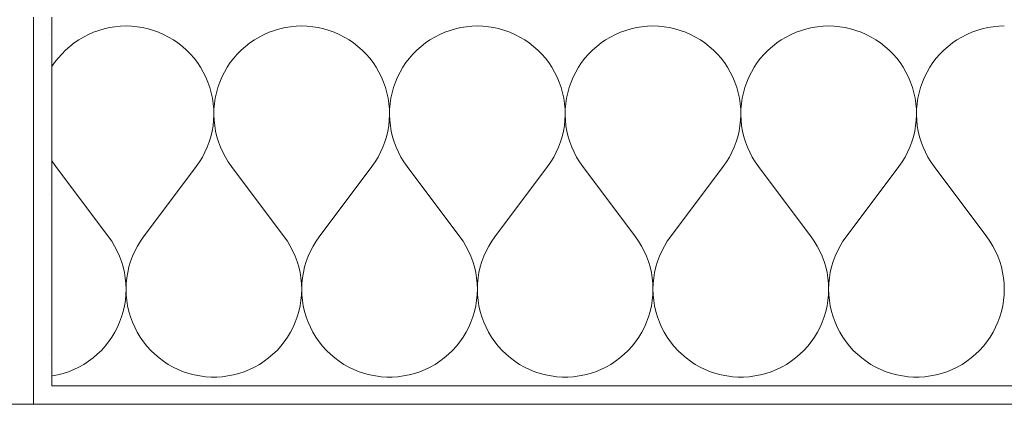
# Model space of a CAD drawing. Extents: x 100 to 2982, y 37 to 2050.
# Tile 18 of 135: x 945 to 998, y 575 to 595. Entities that reach past the tile are written whole.
import ezdxf
from ezdxf.xclip import XClip

# ---------------------------------------------------------------- set-up
doc = ezdxf.new("R2010")
doc.units = 0
doc.header["$MEASUREMENT"] = 0
doc.header["$XCLIPFRAME"] = 0
doc.linetypes.add('Przerywana', pattern=[24, 12, -12])
for name, color, linetype in [('420-K Ściany', 7, 'Continuous'), ('820-G Rysunki Obrazki', 7, 'Continuous'), ('Okna ARCHICADa', 7, 'Continuous')]:
    doc.layers.add(name, color=color, linetype=linetype)
pattern_1 = [(0, (-18316.349, -206.5255), (0, 8.660254), [0, -5]), (0, (-18313.849, -202.195), (0, 8.660254), [0, -5])]

# ---------------------------------------------------------------- blocks, each defined once
blk = doc.blocks.new('*X14')
at = {"layer": '420-K Ściany', "color": 174, "linetype": 'Continuous', "lineweight": 5, "ltscale": 0.2}
for p, q in [((948.836, 594.796), (948.553, 594.694)), ((949.126, 594.881), (948.836, 594.796)), ((949.419, 594.947), (949.126, 594.881)), ((949.717, 594.995), (949.419, 594.947)), ((950.017, 595.023), (949.717, 594.995)), ((950.318, 595.033), (950.017, 595.023)), ((950.619, 595.023), (950.318, 595.033)), ((950.919, 594.995), (950.619, 595.023)), ((951.216, 594.947), (950.919, 594.995)), ((951.51, 594.881), (951.216, 594.947)), ((951.799, 594.796), (951.51, 594.881)), ((952.082, 594.694), (951.799, 594.796)), ((958.36, 594.796), (958.077, 594.694)), ((958.649, 594.881), (958.36, 594.796)), ((958.943, 594.947), (958.649, 594.881)), ((959.241, 594.995), (958.943, 594.947)), ((959.541, 595.023), (959.241, 594.995)), ((959.842, 595.033), (959.541, 595.023)), ((960.143, 595.023), (959.842, 595.033)), ((960.443, 594.995), (960.143, 595.023)), ((960.74, 594.947), (960.443, 594.995)), ((961.034, 594.881), (960.74, 594.947)), ((961.323, 594.796), (961.034, 594.881)), ((961.606, 594.694), (961.323, 594.796)), ((967.884, 594.796), (967.601, 594.694)), ((968.173, 594.881), (967.884, 594.796)), ((968.467, 594.947), (968.173, 594.881)), ((968.765, 594.995), (968.467, 594.947)), ((969.064, 595.023), (968.765, 594.995)), ((969.365, 595.033), (969.064, 595.023)), ((969.666, 595.023), (969.365, 595.033)), ((969.966, 594.995), (969.666, 595.023)), ((970.264, 594.947), (969.966, 594.995)), ((970.558, 594.881), (970.264, 594.947)), ((970.847, 594.796), (970.558, 594.881)), ((971.13, 594.694), (970.847, 594.796)), ((977.408, 594.796), (977.125, 594.694)), ((977.697, 594.881), (977.408, 594.796)), ((977.991, 594.947), (977.697, 594.881)), ((978.288, 594.995), (977.991, 594.947)), ((978.588, 595.023), (978.288, 594.995)), ((978.889, 595.033), (978.588, 595.023)), ((979.19, 595.023), (978.889, 595.033)), ((979.49, 594.995), (979.19, 595.023)), ((979.788, 594.947), (979.49, 594.995)), ((980.081, 594.881), (979.788, 594.947)), ((980.371, 594.796), (980.081, 594.881)), ((980.654, 594.694), (980.371, 594.796)), ((986.932, 594.796), (986.649, 594.694)), ((987.221, 594.881), (986.932, 594.796)), ((987.515, 594.947), (987.221, 594.881)), ((987.812, 594.995), (987.515, 594.947)), ((988.112, 595.023), (987.812, 594.995)), ((988.413, 595.033), (988.112, 595.023)), ((988.714, 595.023), (988.413, 595.033)), ((989.014, 594.995), (988.714, 595.023)), ((989.311, 594.947), (989.014, 594.995)), ((989.605, 594.881), (989.311, 594.947)), ((989.894, 594.796), (989.605, 594.881)), ((990.178, 594.694), (989.894, 594.796)), ((996.456, 594.796), (996.172, 594.694)), ((996.745, 594.881), (996.456, 594.796)), ((997.038, 594.947), (996.745, 594.881)), ((997.336, 594.995), (997.038, 594.947)), ((997.636, 595.023), (997.336, 594.995)), ((997.937, 595.033), (997.636, 595.023)), ((947.751, 594.281), (947.502, 594.111)), ((948.009, 594.436), (947.751, 594.281)), ((948.277, 594.573), (948.009, 594.436)), ((948.553, 594.694), (948.277, 594.573)), ((952.358, 594.573), (952.082, 594.694)), ((952.626, 594.436), (952.358, 594.573)), ((952.885, 594.281), (952.626, 594.436)), ((953.133, 594.111), (952.885, 594.281)), ((957.274, 594.281), (957.026, 594.111)), ((957.533, 594.436), (957.274, 594.281)), ((957.801, 594.573), (957.533, 594.436)), ((958.077, 594.694), (957.801, 594.573)), ((961.882, 594.573), (961.606, 594.694)), ((962.15, 594.436), (961.882, 594.573)), ((962.409, 594.281), (962.15, 594.436)), ((962.657, 594.111), (962.409, 594.281)), ((966.798, 594.281), (966.55, 594.111)), ((967.057, 594.436), (966.798, 594.281)), ((967.325, 594.573), (967.057, 594.436)), ((967.601, 594.694), (967.325, 594.573)), ((971.406, 594.573), (971.13, 594.694)), ((971.674, 594.436), (971.406, 594.573)), ((971.933, 594.281), (971.674, 594.436)), ((972.181, 594.111), (971.933, 594.281)), ((976.322, 594.281), (976.074, 594.111)), ((976.581, 594.436), (976.322, 594.281)), ((976.849, 594.573), (976.581, 594.436)), ((977.125, 594.694), (976.849, 594.573)), ((980.93, 594.573), (980.654, 594.694)), ((981.198, 594.436), (980.93, 594.573)), ((981.456, 594.281), (981.198, 594.436)), ((981.705, 594.111), (981.456, 594.281)), ((985.846, 594.281), (985.597, 594.111)), ((986.105, 594.436), (985.846, 594.281)), ((986.372, 594.573), (986.105, 594.436)), ((986.649, 594.694), (986.372, 594.573)), ((990.454, 594.573), (990.178, 594.694)), ((990.722, 594.436), (990.454, 594.573)), ((990.98, 594.281), (990.722, 594.436)), ((991.229, 594.111), (990.98, 594.281)), ((995.37, 594.281), (995.121, 594.111)), ((995.628, 594.436), (995.37, 594.281)), ((995.896, 594.573), (995.628, 594.436)), ((996.172, 594.694), (995.896, 594.573)), ((947.04, 593.725), (946.828, 593.511)), ((947.265, 593.925), (947.04, 593.725)), ((947.502, 594.111), (947.265, 593.925)), ((953.371, 593.925), (953.133, 594.111)), ((953.596, 593.725), (953.371, 593.925)), ((953.807, 593.511), (953.596, 593.725)), ((956.564, 593.725), (956.352, 593.511)), ((956.789, 593.925), (956.564, 593.725)), ((957.026, 594.111), (956.789, 593.925)), ((962.894, 593.925), (962.657, 594.111)), ((963.119, 593.725), (962.894, 593.925)), ((963.331, 593.511), (963.119, 593.725)), ((966.088, 593.725), (965.876, 593.511)), ((966.313, 593.925), (966.088, 593.725)), ((966.55, 594.111), (966.313, 593.925)), ((972.418, 593.925), (972.181, 594.111)), ((972.643, 593.725), (972.418, 593.925)), ((972.855, 593.511), (972.643, 593.725)), ((975.611, 593.725), (975.4, 593.511)), ((975.836, 593.925), (975.611, 593.725)), ((976.074, 594.111), (975.836, 593.925)), ((981.942, 593.925), (981.705, 594.111)), ((982.167, 593.725), (981.942, 593.925)), ((982.379, 593.511), (982.167, 593.725)), ((985.135, 593.725), (984.923, 593.511)), ((985.36, 593.925), (985.135, 593.725)), ((985.597, 594.111), (985.36, 593.925)), ((991.466, 593.925), (991.229, 594.111)), ((991.691, 593.725), (991.466, 593.925)), ((991.903, 593.511), (991.691, 593.725)), ((994.659, 593.725), (994.447, 593.511)), ((994.884, 593.925), (994.659, 593.725)), ((995.121, 594.111), (994.884, 593.925)), ((946.63, 593.284), (946.447, 593.045)), ((946.828, 593.511), (946.63, 593.284)), ((954.005, 593.284), (953.807, 593.511)), ((954.188, 593.045), (954.005, 593.284)), ((956.154, 593.284), (955.971, 593.045)), ((956.352, 593.511), (956.154, 593.284)), ((963.529, 593.284), (963.331, 593.511)), ((963.712, 593.045), (963.529, 593.284)), ((965.678, 593.284), (965.495, 593.045)), ((965.876, 593.511), (965.678, 593.284)), ((973.053, 593.284), (972.855, 593.511)), ((973.236, 593.045), (973.053, 593.284)), ((975.202, 593.284), (975.019, 593.045)), ((975.4, 593.511), (975.202, 593.284)), ((982.577, 593.284), (982.379, 593.511)), ((982.76, 593.045), (982.577, 593.284)), ((984.726, 593.284), (984.542, 593.045)), ((984.923, 593.511), (984.726, 593.284)), ((992.101, 593.284), (991.903, 593.511)), ((992.284, 593.045), (992.101, 593.284)), ((994.249, 593.284), (994.066, 593.045)), ((994.447, 593.511), (994.249, 593.284)), ((946.447, 593.045), (946.302, 592.828)), ((954.356, 592.794), (954.188, 593.045)), ((954.508, 592.534), (954.356, 592.794)), ((955.803, 592.794), (955.652, 592.534)), ((955.971, 593.045), (955.803, 592.794)), ((963.88, 592.794), (963.712, 593.045)), ((964.031, 592.534), (963.88, 592.794)), ((965.327, 592.794), (965.176, 592.534)), ((965.495, 593.045), (965.327, 592.794)), ((973.404, 592.794), (973.236, 593.045)), ((973.555, 592.534), (973.404, 592.794)), ((974.851, 592.794), (974.7, 592.534)), ((975.019, 593.045), (974.851, 592.794)), ((982.927, 592.794), (982.76, 593.045)), ((983.079, 592.534), (982.927, 592.794)), ((984.375, 592.794), (984.223, 592.534)), ((984.542, 593.045), (984.375, 592.794)), ((992.451, 592.794), (992.284, 593.045)), ((992.603, 592.534), (992.451, 592.794)), ((993.899, 592.794), (993.747, 592.534)), ((994.066, 593.045), (993.899, 592.794)), ((954.642, 592.265), (954.508, 592.534)), ((954.76, 591.987), (954.642, 592.265)), ((955.517, 592.265), (955.4, 591.987)), ((955.652, 592.534), (955.517, 592.265)), ((964.166, 592.265), (964.031, 592.534)), ((964.283, 591.987), (964.166, 592.265)), ((965.041, 592.265), (964.924, 591.987)), ((965.176, 592.534), (965.041, 592.265)), ((973.69, 592.265), (973.555, 592.534)), ((973.807, 591.987), (973.69, 592.265)), ((974.565, 592.265), (974.447, 591.987)), ((974.7, 592.534), (974.565, 592.265)), ((983.214, 592.265), (983.079, 592.534)), ((983.331, 591.987), (983.214, 592.265)), ((984.089, 592.265), (983.971, 591.987)), ((984.223, 592.534), (984.089, 592.265)), ((992.737, 592.265), (992.603, 592.534)), ((992.855, 591.987), (992.737, 592.265)), ((993.612, 592.265), (993.495, 591.987)), ((993.747, 592.534), (993.612, 592.265)), ((954.859, 591.703), (954.76, 591.987)), ((954.941, 591.413), (954.859, 591.703)), ((955.3, 591.703), (955.219, 591.413)), ((955.4, 591.987), (955.3, 591.703)), ((964.383, 591.703), (964.283, 591.987)), ((964.465, 591.413), (964.383, 591.703)), ((964.824, 591.703), (964.743, 591.413)), ((964.924, 591.987), (964.824, 591.703)), ((973.907, 591.703), (973.807, 591.987)), ((973.988, 591.413), (973.907, 591.703)), ((974.348, 591.703), (974.266, 591.413)), ((974.447, 591.987), (974.348, 591.703)), ((983.431, 591.703), (983.331, 591.987)), ((983.512, 591.413), (983.431, 591.703)), ((983.872, 591.703), (983.79, 591.413)), ((983.971, 591.987), (983.872, 591.703)), ((992.954, 591.703), (992.855, 591.987)), ((993.036, 591.413), (992.954, 591.703)), ((993.395, 591.703), (993.314, 591.413)), ((993.495, 591.987), (993.395, 591.703)), ((955.004, 591.118), (954.941, 591.413)), ((955.048, 590.82), (955.004, 591.118)), ((955.156, 591.118), (955.112, 590.82)), ((955.219, 591.413), (955.156, 591.118)), ((964.527, 591.118), (964.465, 591.413)), ((964.572, 590.82), (964.527, 591.118)), ((964.68, 591.118), (964.635, 590.82)), ((964.743, 591.413), (964.68, 591.118)), ((974.051, 591.118), (973.988, 591.413)), ((974.096, 590.82), (974.051, 591.118)), ((974.203, 591.118), (974.159, 590.82)), ((974.266, 591.413), (974.203, 591.118)), ((983.575, 591.118), (983.512, 591.413)), ((983.619, 590.82), (983.575, 591.118)), ((983.727, 591.118), (983.683, 590.82)), ((983.79, 591.413), (983.727, 591.118)), ((993.099, 591.118), (993.036, 591.413)), ((993.143, 590.82), (993.099, 591.118)), ((993.251, 591.118), (993.207, 590.82)), ((993.314, 591.413), (993.251, 591.118)), ((955.073, 590.52), (955.048, 590.82)), ((955.079, 590.219), (955.073, 590.52)), ((955.086, 590.52), (955.08, 590.219)), ((955.112, 590.82), (955.086, 590.52)), ((964.597, 590.52), (964.572, 590.82)), ((964.603, 590.219), (964.597, 590.52)), ((964.61, 590.52), (964.604, 590.219)), ((964.635, 590.82), (964.61, 590.52)), ((974.121, 590.52), (974.096, 590.82)), ((974.127, 590.219), (974.121, 590.52)), ((974.134, 590.52), (974.128, 590.219)), ((974.159, 590.82), (974.134, 590.52)), ((983.645, 590.52), (983.619, 590.82)), ((983.651, 590.219), (983.645, 590.52)), ((983.658, 590.52), (983.651, 590.219)), ((983.683, 590.82), (983.658, 590.52)), ((993.168, 590.52), (993.143, 590.82)), ((993.175, 590.219), (993.168, 590.52)), ((993.181, 590.52), (993.175, 590.219)), ((993.207, 590.82), (993.181, 590.52)), ((955.035, 589.619), (955.067, 589.918)), ((955.067, 589.918), (955.079, 590.219)), ((955.08, 590.219), (955.093, 589.918)), ((955.093, 589.918), (955.125, 589.619)), ((964.559, 589.619), (964.59, 589.918)), ((964.59, 589.918), (964.603, 590.219)), ((964.604, 590.219), (964.617, 589.918)), ((964.617, 589.918), (964.648, 589.619)), ((974.082, 589.619), (974.114, 589.918)), ((974.114, 589.918), (974.127, 590.219)), ((974.128, 590.219), (974.14, 589.918)), ((974.14, 589.918), (974.172, 589.619)), ((983.606, 589.619), (983.638, 589.918)), ((983.638, 589.918), (983.651, 590.219)), ((983.651, 590.219), (983.664, 589.918)), ((983.664, 589.918), (983.696, 589.619)), ((993.13, 589.619), (993.162, 589.918)), ((993.162, 589.918), (993.175, 590.219)), ((993.175, 590.219), (993.188, 589.918)), ((993.188, 589.918), (993.22, 589.619)), ((954.984, 589.322), (955.035, 589.619)), ((955.125, 589.619), (955.175, 589.322)), ((964.508, 589.322), (964.559, 589.619)), ((964.648, 589.619), (964.699, 589.322)), ((974.032, 589.322), (974.082, 589.619)), ((974.172, 589.619), (974.223, 589.322)), ((983.556, 589.322), (983.606, 589.619)), ((983.696, 589.619), (983.747, 589.322)), ((993.079, 589.322), (993.13, 589.619)), ((993.22, 589.619), (993.27, 589.322)), ((954.827, 588.74), (954.915, 589.029)), ((954.915, 589.029), (954.984, 589.322)), ((955.175, 589.322), (955.245, 589.029)), ((955.245, 589.029), (955.332, 588.74)), ((964.351, 588.74), (964.439, 589.029)), ((964.439, 589.029), (964.508, 589.322)), ((964.699, 589.322), (964.768, 589.029)), ((964.768, 589.029), (964.856, 588.74)), ((973.875, 588.74), (973.962, 589.029)), ((973.962, 589.029), (974.032, 589.322)), ((974.223, 589.322), (974.292, 589.029)), ((974.292, 589.029), (974.38, 588.74)), ((983.399, 588.74), (983.486, 589.029)), ((983.486, 589.029), (983.556, 589.322)), ((983.747, 589.322), (983.816, 589.029)), ((983.816, 589.029), (983.904, 588.74)), ((992.922, 588.74), (993.01, 589.029)), ((993.01, 589.029), (993.079, 589.322)), ((993.27, 589.322), (993.34, 589.029)), ((993.34, 589.029), (993.428, 588.74)), ((954.598, 588.184), (954.721, 588.458)), ((954.721, 588.458), (954.827, 588.74)), ((955.332, 588.74), (955.438, 588.458)), ((955.438, 588.458), (955.561, 588.184)), ((964.122, 588.184), (964.245, 588.458)), ((964.245, 588.458), (964.351, 588.74)), ((964.856, 588.74), (964.962, 588.458)), ((964.962, 588.458), (965.085, 588.184)), ((973.646, 588.184), (973.769, 588.458)), ((973.769, 588.458), (973.875, 588.74)), ((974.38, 588.74), (974.486, 588.458)), ((974.486, 588.458), (974.609, 588.184)), ((983.169, 588.184), (983.293, 588.458)), ((983.293, 588.458), (983.399, 588.74)), ((983.904, 588.74), (984.01, 588.458)), ((984.01, 588.458), (984.133, 588.184)), ((992.693, 588.184), (992.817, 588.458)), ((992.817, 588.458), (992.922, 588.74)), ((993.428, 588.74), (993.533, 588.458)), ((993.533, 588.458), (993.657, 588.184)), ((954.3, 587.66), (954.457, 587.917)), ((954.457, 587.917), (954.598, 588.184)), ((955.561, 588.184), (955.702, 587.917)), ((955.702, 587.917), (955.859, 587.66)), ((963.824, 587.66), (963.981, 587.917)), ((963.981, 587.917), (964.122, 588.184)), ((965.085, 588.184), (965.226, 587.917)), ((965.226, 587.917), (965.383, 587.66)), ((973.348, 587.66), (973.505, 587.917)), ((973.505, 587.917), (973.646, 588.184)), ((974.609, 588.184), (974.75, 587.917)), ((974.75, 587.917), (974.907, 587.66)), ((982.872, 587.66), (983.029, 587.917)), ((983.029, 587.917), (983.169, 588.184)), ((984.133, 588.184), (984.273, 587.917)), ((984.273, 587.917), (984.431, 587.66)), ((992.396, 587.66), (992.553, 587.917)), ((992.553, 587.917), (992.693, 588.184)), ((993.657, 588.184), (993.797, 587.917)), ((993.797, 587.917), (993.954, 587.66)), ((946.302, 587.715), (946.335, 587.66)), ((946.335, 587.66), (946.508, 587.414)), ((949.365, 583.604), (946.508, 587.414)), ((951.27, 583.604), (954.127, 587.414)), ((954.127, 587.414), (954.3, 587.66)), ((955.859, 587.66), (956.032, 587.414)), ((958.889, 583.604), (956.032, 587.414)), ((960.794, 583.604), (963.651, 587.414)), ((963.651, 587.414), (963.824, 587.66)), ((965.383, 587.66), (965.556, 587.414)), ((968.413, 583.604), (965.556, 587.414)), ((970.318, 583.604), (973.175, 587.414)), ((973.175, 587.414), (973.348, 587.66)), ((974.907, 587.66), (975.08, 587.414)), ((977.937, 583.604), (975.08, 587.414)), ((979.842, 583.604), (982.699, 587.414)), ((982.699, 587.414), (982.872, 587.66)), ((984.431, 587.66), (984.604, 587.414)), ((987.461, 583.604), (984.604, 587.414)), ((989.365, 583.604), (992.223, 587.414)), ((992.223, 587.414), (992.396, 587.66)), ((993.954, 587.66), (994.127, 587.414)), ((996.984, 583.604), (994.127, 587.414)), ((949.541, 583.354), (949.365, 583.604)), ((951.27, 583.604), (951.095, 583.354)), ((959.065, 583.354), (958.889, 583.604)), ((960.794, 583.604), (960.619, 583.354)), ((968.588, 583.354), (968.413, 583.604)), ((970.318, 583.604), (970.142, 583.354)), ((978.112, 583.354), (977.937, 583.604)), ((979.842, 583.604), (979.666, 583.354)), ((987.636, 583.354), (987.461, 583.604)), ((989.365, 583.604), (989.19, 583.354)), ((997.16, 583.354), (996.984, 583.604)), ((949.7, 583.093), (949.541, 583.354)), ((949.842, 582.822), (949.7, 583.093)), ((950.936, 583.093), (950.794, 582.822)), ((951.095, 583.354), (950.936, 583.093)), ((959.224, 583.093), (959.065, 583.354)), ((959.366, 582.822), (959.224, 583.093)), ((960.46, 583.093), (960.318, 582.822)), ((960.619, 583.354), (960.46, 583.093)), ((968.747, 583.093), (968.588, 583.354)), ((968.889, 582.822), (968.747, 583.093)), ((969.983, 583.093), (969.841, 582.822)), ((970.142, 583.354), (969.983, 583.093)), ((978.271, 583.093), (978.112, 583.354)), ((978.413, 582.822), (978.271, 583.093)), ((979.507, 583.093), (979.365, 582.822)), ((979.666, 583.354), (979.507, 583.093)), ((987.795, 583.093), (987.636, 583.354)), ((987.937, 582.822), (987.795, 583.093)), ((989.031, 583.093), (988.889, 582.822)), ((989.19, 583.354), (989.031, 583.093)), ((997.319, 583.093), (997.16, 583.354)), ((997.461, 582.822), (997.319, 583.093)), ((949.966, 582.543), (949.842, 582.822)), ((950.072, 582.257), (949.966, 582.543)), ((950.67, 582.543), (950.563, 582.257)), ((950.794, 582.822), (950.67, 582.543)), ((959.49, 582.543), (959.366, 582.822)), ((959.596, 582.257), (959.49, 582.543)), ((960.193, 582.543), (960.087, 582.257)), ((960.318, 582.822), (960.193, 582.543)), ((969.014, 582.543), (968.889, 582.822)), ((969.12, 582.257), (969.014, 582.543)), ((969.717, 582.543), (969.611, 582.257)), ((969.841, 582.822), (969.717, 582.543)), ((978.537, 582.543), (978.413, 582.822)), ((978.644, 582.257), (978.537, 582.543)), ((979.241, 582.543), (979.135, 582.257)), ((979.365, 582.822), (979.241, 582.543)), ((988.061, 582.543), (987.937, 582.822)), ((988.167, 582.257), (988.061, 582.543)), ((988.765, 582.543), (988.659, 582.257)), ((988.889, 582.822), (988.765, 582.543)), ((997.585, 582.543), (997.461, 582.822)), ((997.691, 582.257), (997.585, 582.543)), ((950.16, 581.964), (950.072, 582.257)), ((950.228, 581.666), (950.16, 581.964)), ((950.476, 581.964), (950.407, 581.666)), ((950.563, 582.257), (950.476, 581.964)), ((959.684, 581.964), (959.596, 582.257)), ((959.752, 581.666), (959.684, 581.964)), ((960, 581.964), (959.931, 581.666)), ((960.087, 582.257), (960, 581.964)), ((969.207, 581.964), (969.12, 582.257)), ((969.276, 581.666), (969.207, 581.964)), ((969.524, 581.964), (969.455, 581.666)), ((969.611, 582.257), (969.524, 581.964)), ((978.731, 581.964), (978.644, 582.257)), ((978.8, 581.666), (978.731, 581.964)), ((979.047, 581.964), (978.979, 581.666)), ((979.135, 582.257), (979.047, 581.964)), ((988.255, 581.964), (988.167, 582.257)), ((988.324, 581.666), (988.255, 581.964)), ((988.571, 581.964), (988.503, 581.666)), ((988.659, 582.257), (988.571, 581.964)), ((997.779, 581.964), (997.691, 582.257)), ((997.847, 581.666), (997.779, 581.964)), ((950.278, 581.364), (950.228, 581.666)), ((950.307, 581.06), (950.278, 581.364)), ((950.358, 581.364), (950.328, 581.06)), ((950.407, 581.666), (950.358, 581.364)), ((959.801, 581.364), (959.752, 581.666)), ((959.831, 581.06), (959.801, 581.364)), ((959.882, 581.364), (959.852, 581.06)), ((959.931, 581.666), (959.882, 581.364)), ((969.325, 581.364), (969.276, 581.666)), ((969.355, 581.06), (969.325, 581.364)), ((969.406, 581.364), (969.376, 581.06)), ((969.455, 581.666), (969.406, 581.364)), ((978.849, 581.364), (978.8, 581.666)), ((978.879, 581.06), (978.849, 581.364)), ((978.929, 581.364), (978.9, 581.06)), ((978.979, 581.666), (978.929, 581.364)), ((988.373, 581.364), (988.324, 581.666)), ((988.403, 581.06), (988.373, 581.364)), ((988.453, 581.364), (988.423, 581.06)), ((988.503, 581.666), (988.453, 581.364)), ((997.897, 581.364), (997.847, 581.666)), ((997.927, 581.06), (997.897, 581.364)), ((950.318, 580.755), (950.307, 581.06)), ((950.328, 581.06), (950.318, 580.755)), ((959.842, 580.755), (959.831, 581.06)), ((959.852, 581.06), (959.842, 580.755)), ((969.365, 580.755), (969.355, 581.06)), ((969.376, 581.06), (969.365, 580.755)), ((978.889, 580.755), (978.879, 581.06)), ((978.9, 581.06), (978.889, 580.755)), ((988.413, 580.755), (988.403, 581.06)), ((988.423, 581.06), (988.413, 580.755)), ((997.937, 580.755), (997.927, 581.06)), ((950.28, 580.145), (950.309, 580.449)), ((950.309, 580.449), (950.318, 580.755)), ((950.318, 580.755), (950.327, 580.449)), ((950.327, 580.449), (950.356, 580.145)), ((959.803, 580.145), (959.832, 580.449)), ((959.832, 580.449), (959.842, 580.755)), ((959.842, 580.755), (959.851, 580.449)), ((959.851, 580.449), (959.88, 580.145)), ((969.327, 580.145), (969.356, 580.449)), ((969.356, 580.449), (969.365, 580.755)), ((969.365, 580.755), (969.375, 580.449)), ((969.375, 580.449), (969.404, 580.145)), ((978.851, 580.145), (978.88, 580.449)), ((978.88, 580.449), (978.889, 580.755)), ((978.889, 580.755), (978.899, 580.449)), ((978.899, 580.449), (978.927, 580.145)), ((988.375, 580.145), (988.404, 580.449)), ((988.404, 580.449), (988.413, 580.755)), ((988.413, 580.755), (988.422, 580.449)), ((988.422, 580.449), (988.451, 580.145)), ((997.899, 580.145), (997.928, 580.449)), ((997.928, 580.449), (997.937, 580.755)), ((950.164, 579.546), (950.231, 579.844)), ((950.231, 579.844), (950.28, 580.145)), ((950.356, 580.145), (950.404, 579.844)), ((950.404, 579.844), (950.472, 579.546)), ((959.688, 579.546), (959.755, 579.844)), ((959.755, 579.844), (959.803, 580.145)), ((959.88, 580.145), (959.928, 579.844)), ((959.928, 579.844), (959.996, 579.546)), ((969.211, 579.546), (969.279, 579.844)), ((969.279, 579.844), (969.327, 580.145)), ((969.404, 580.145), (969.452, 579.844)), ((969.452, 579.844), (969.519, 579.546)), ((978.735, 579.546), (978.803, 579.844)), ((978.803, 579.844), (978.851, 580.145)), ((978.927, 580.145), (978.976, 579.844)), ((978.976, 579.844), (979.043, 579.546)), ((988.259, 579.546), (988.327, 579.844)), ((988.327, 579.844), (988.375, 580.145)), ((988.451, 580.145), (988.5, 579.844)), ((988.5, 579.844), (988.567, 579.546)), ((997.783, 579.546), (997.85, 579.844)), ((997.85, 579.844), (997.899, 580.145)), ((949.972, 578.966), (950.077, 579.252)), ((950.077, 579.252), (950.164, 579.546)), ((950.472, 579.546), (950.558, 579.252)), ((950.558, 579.252), (950.664, 578.966)), ((959.496, 578.966), (959.601, 579.252)), ((959.601, 579.252), (959.688, 579.546)), ((959.996, 579.546), (960.082, 579.252)), ((960.082, 579.252), (960.187, 578.966)), ((969.02, 578.966), (969.125, 579.252)), ((969.125, 579.252), (969.211, 579.546)), ((969.519, 579.546), (969.606, 579.252)), ((969.606, 579.252), (969.711, 578.966)), ((978.543, 578.966), (978.649, 579.252)), ((978.649, 579.252), (978.735, 579.546)), ((979.043, 579.546), (979.13, 579.252)), ((979.13, 579.252), (979.235, 578.966)), ((988.067, 578.966), (988.172, 579.252)), ((988.172, 579.252), (988.259, 579.546)), ((988.567, 579.546), (988.654, 579.252)), ((988.654, 579.252), (988.759, 578.966)), ((997.591, 578.966), (997.696, 579.252)), ((997.696, 579.252), (997.783, 579.546)), ((949.849, 578.686), (949.972, 578.966)), ((950.664, 578.966), (950.787, 578.686)), ((959.373, 578.686), (959.496, 578.966)), ((960.187, 578.966), (960.311, 578.686)), ((968.896, 578.686), (969.02, 578.966)), ((969.711, 578.966), (969.835, 578.686)), ((978.42, 578.686), (978.543, 578.966)), ((979.235, 578.966), (979.358, 578.686)), ((987.944, 578.686), (988.067, 578.966)), ((988.759, 578.966), (988.882, 578.686)), ((997.468, 578.686), (997.591, 578.966)), ((949.55, 578.153), (949.708, 578.415)), ((949.708, 578.415), (949.849, 578.686)), ((950.787, 578.686), (950.928, 578.415)), ((950.928, 578.415), (951.086, 578.153)), ((959.073, 578.153), (959.231, 578.415)), ((959.231, 578.415), (959.373, 578.686)), ((960.311, 578.686), (960.452, 578.415)), ((960.452, 578.415), (960.61, 578.153)), ((968.597, 578.153), (968.755, 578.415)), ((968.755, 578.415), (968.896, 578.686)), ((969.835, 578.686), (969.976, 578.415)), ((969.976, 578.415), (970.134, 578.153)), ((978.121, 578.153), (978.279, 578.415)), ((978.279, 578.415), (978.42, 578.686)), ((979.358, 578.686), (979.499, 578.415)), ((979.499, 578.415), (979.657, 578.153)), ((987.645, 578.153), (987.803, 578.415)), ((987.803, 578.415), (987.944, 578.686)), ((988.882, 578.686), (989.023, 578.415)), ((989.023, 578.415), (989.181, 578.153)), ((997.169, 578.153), (997.327, 578.415)), ((997.327, 578.415), (997.468, 578.686)), ((948.979, 577.437), (949.185, 577.664)), ((949.185, 577.664), (949.375, 577.903)), ((949.375, 577.903), (949.55, 578.153)), ((951.086, 578.153), (951.261, 577.903)), ((951.261, 577.903), (951.451, 577.664)), ((951.451, 577.664), (951.656, 577.437)), ((958.503, 577.437), (958.708, 577.664)), ((958.708, 577.664), (958.899, 577.903)), ((958.899, 577.903), (959.073, 578.153)), ((960.61, 578.153), (960.784, 577.903)), ((960.784, 577.903), (960.975, 577.664)), ((960.975, 577.664), (961.18, 577.437)), ((968.027, 577.437), (968.232, 577.664)), ((968.232, 577.664), (968.423, 577.903)), ((968.423, 577.903), (968.597, 578.153)), ((970.134, 578.153), (970.308, 577.903)), ((970.308, 577.903), (970.499, 577.664)), ((970.499, 577.664), (970.704, 577.437)), ((977.551, 577.437), (977.756, 577.664)), ((977.756, 577.664), (977.946, 577.903)), ((977.946, 577.903), (978.121, 578.153)), ((979.657, 578.153), (979.832, 577.903)), ((979.832, 577.903), (980.022, 577.664)), ((980.022, 577.664), (980.228, 577.437)), ((987.075, 577.437), (987.28, 577.664)), ((987.28, 577.664), (987.47, 577.903)), ((987.47, 577.903), (987.645, 578.153)), ((989.181, 578.153), (989.356, 577.903)), ((989.356, 577.903), (989.546, 577.664)), ((989.546, 577.664), (989.751, 577.437)), ((996.598, 577.437), (996.804, 577.664)), ((996.804, 577.664), (996.994, 577.903)), ((996.994, 577.903), (997.169, 578.153)), ((948.528, 577.026), (948.76, 577.224)), ((948.76, 577.224), (948.979, 577.437)), ((951.656, 577.437), (951.876, 577.224)), ((951.876, 577.224), (952.108, 577.026)), ((958.051, 577.026), (958.284, 577.224)), ((958.284, 577.224), (958.503, 577.437)), ((961.18, 577.437), (961.399, 577.224)), ((961.399, 577.224), (961.632, 577.026)), ((967.575, 577.026), (967.808, 577.224)), ((967.808, 577.224), (968.027, 577.437)), ((970.704, 577.437), (970.923, 577.224)), ((970.923, 577.224), (971.156, 577.026)), ((977.099, 577.026), (977.332, 577.224)), ((977.332, 577.224), (977.551, 577.437)), ((980.228, 577.437), (980.447, 577.224)), ((980.447, 577.224), (980.679, 577.026)), ((986.623, 577.026), (986.855, 577.224)), ((986.855, 577.224), (987.075, 577.437)), ((989.751, 577.437), (989.971, 577.224)), ((989.971, 577.224), (990.203, 577.026)), ((996.147, 577.026), (996.379, 577.224)), ((996.379, 577.224), (996.598, 577.437)), ((947.761, 576.526), (948.027, 576.676)), ((948.027, 576.676), (948.283, 576.843)), ((948.283, 576.843), (948.528, 577.026)), ((952.108, 577.026), (952.353, 576.843)), ((952.353, 576.843), (952.609, 576.676)), ((952.609, 576.676), (952.875, 576.526)), ((957.284, 576.526), (957.551, 576.676)), ((957.551, 576.676), (957.807, 576.843)), ((957.807, 576.843), (958.051, 577.026)), ((961.632, 577.026), (961.877, 576.843)), ((961.877, 576.843), (962.133, 576.676)), ((962.133, 576.676), (962.399, 576.526)), ((966.808, 576.526), (967.074, 576.676)), ((967.074, 576.676), (967.33, 576.843)), ((967.33, 576.843), (967.575, 577.026)), ((971.156, 577.026), (971.4, 576.843)), ((971.4, 576.843), (971.656, 576.676)), ((971.656, 576.676), (971.923, 576.526)), ((976.332, 576.526), (976.598, 576.676)), ((976.598, 576.676), (976.854, 576.843)), ((976.854, 576.843), (977.099, 577.026)), ((980.679, 577.026), (980.924, 576.843)), ((980.924, 576.843), (981.18, 576.676)), ((981.18, 576.676), (981.446, 576.526)), ((985.856, 576.526), (986.122, 576.676)), ((986.122, 576.676), (986.378, 576.843)), ((986.378, 576.843), (986.623, 577.026)), ((990.203, 577.026), (990.448, 576.843)), ((990.448, 576.843), (990.704, 576.676)), ((990.704, 576.676), (990.97, 576.526)), ((995.38, 576.526), (995.646, 576.676)), ((995.646, 576.676), (995.902, 576.843)), ((995.902, 576.843), (996.147, 577.026)), ((946.302, 576.044), (946.317, 576.046)), ((946.317, 576.046), (946.617, 576.105)), ((946.617, 576.105), (946.912, 576.182)), ((946.912, 576.182), (947.202, 576.279)), ((947.202, 576.279), (947.485, 576.393)), ((947.485, 576.393), (947.761, 576.526)), ((952.875, 576.526), (953.15, 576.393)), ((953.15, 576.393), (953.433, 576.279)), ((953.433, 576.279), (953.723, 576.182)), ((953.723, 576.182), (954.019, 576.105)), ((954.019, 576.105), (954.319, 576.046)), ((954.319, 576.046), (954.622, 576.007)), ((955.537, 576.007), (955.841, 576.046)), ((955.841, 576.046), (956.14, 576.105)), ((956.14, 576.105), (956.436, 576.182)), ((956.436, 576.182), (956.726, 576.279)), ((956.726, 576.279), (957.009, 576.393)), ((957.009, 576.393), (957.284, 576.526)), ((962.399, 576.526), (962.674, 576.393)), ((962.674, 576.393), (962.957, 576.279)), ((962.957, 576.279), (963.247, 576.182)), ((963.247, 576.182), (963.543, 576.105)), ((963.543, 576.105), (963.843, 576.046)), ((963.843, 576.046), (964.146, 576.007)), ((965.061, 576.007), (965.364, 576.046)), ((965.364, 576.046), (965.664, 576.105)), ((965.664, 576.105), (965.96, 576.182)), ((965.96, 576.182), (966.25, 576.279)), ((966.25, 576.279), (966.533, 576.393)), ((966.533, 576.393), (966.808, 576.526)), ((971.923, 576.526), (972.198, 576.393)), ((972.198, 576.393), (972.481, 576.279)), ((972.481, 576.279), (972.771, 576.182)), ((972.771, 576.182), (973.067, 576.105)), ((973.067, 576.105), (973.367, 576.046)), ((973.367, 576.046), (973.67, 576.007)), ((974.585, 576.007), (974.888, 576.046)), ((974.888, 576.046), (975.188, 576.105)), ((975.188, 576.105), (975.484, 576.182)), ((975.484, 576.182), (975.774, 576.279)), ((975.774, 576.279), (976.057, 576.393)), ((976.057, 576.393), (976.332, 576.526)), ((981.446, 576.526), (981.722, 576.393)), ((981.722, 576.393), (982.005, 576.279)), ((982.005, 576.279), (982.295, 576.182)), ((982.295, 576.182), (982.59, 576.105)), ((982.59, 576.105), (982.89, 576.046)), ((982.89, 576.046), (983.193, 576.007)), ((984.109, 576.007), (984.412, 576.046)), ((984.412, 576.046), (984.712, 576.105)), ((984.712, 576.105), (985.007, 576.182)), ((985.007, 576.182), (985.297, 576.279)), ((985.297, 576.279), (985.581, 576.393)), ((985.581, 576.393), (985.856, 576.526)), ((990.97, 576.526), (991.245, 576.393)), ((991.245, 576.393), (991.529, 576.279)), ((991.529, 576.279), (991.819, 576.182)), ((991.819, 576.182), (992.114, 576.105)), ((992.114, 576.105), (992.414, 576.046)), ((992.414, 576.046), (992.717, 576.007)), ((993.633, 576.007), (993.936, 576.046)), ((993.936, 576.046), (994.236, 576.105)), ((994.236, 576.105), (994.531, 576.182)), ((994.531, 576.182), (994.821, 576.279)), ((994.821, 576.279), (995.104, 576.393)), ((995.104, 576.393), (995.38, 576.526)), ((954.622, 576.007), (954.927, 575.988)), ((954.927, 575.988), (955.233, 575.988)), ((955.233, 575.988), (955.537, 576.007)), ((964.146, 576.007), (964.451, 575.988)), ((964.451, 575.988), (964.756, 575.988)), ((964.756, 575.988), (965.061, 576.007)), ((973.67, 576.007), (973.975, 575.988)), ((973.975, 575.988), (974.28, 575.988)), ((974.28, 575.988), (974.585, 576.007)), ((983.193, 576.007), (983.498, 575.988)), ((983.498, 575.988), (983.804, 575.988)), ((983.804, 575.988), (984.109, 576.007)), ((992.717, 576.007), (993.022, 575.988)), ((993.022, 575.988), (993.328, 575.988)), ((993.328, 575.988), (993.633, 576.007))]:
    blk.add_line(p, q, dxfattribs=at)
blk = doc.blocks.new('Rysunek_1_1', base_point=(-18316.349, -206.526))
at = {"layer": '420-K Ściany', "linetype": 'Continuous', "lineweight": 5}
h = blk.add_hatch(dxfattribs=at)
h.set_pattern_fill('Tynk_0001', color=176, style=0, pattern_type=2)
h.set_pattern_definition(pattern_1)
h.paths.add_polyline_path([(945.302, 574.509), (946.302, 574.509), (946.302, 575.509), (946.302, 595.509), (945.302, 595.509)])
h = blk.add_hatch(dxfattribs=at)
h.set_pattern_fill('Tynk_0001', color=176, style=0, pattern_type=2)
h.set_pattern_definition(pattern_1)
h.paths.add_polyline_path([(1374.802, 575.509), (946.302, 575.509), (946.302, 574.509), (1374.802, 574.509)])
at = {"layer": '420-K Ściany', "color": 47, "linetype": 'Continuous', "lineweight": 15, "ltscale": 0.2}
for p in [(945.302, 595.509), (946.302, 574.509)]:
    blk.add_line(p, (945.302, 574.509), dxfattribs=at)
at = {"layer": '420-K Ściany', "color": 67, "linetype": 'Continuous', "lineweight": 13, "ltscale": 0.2}
for q in [(946.302, 595.509), (1374.802, 575.509)]:
    blk.add_line((946.302, 575.509), q, dxfattribs=at)
at = {"layer": '420-K Ściany', "color": 47, "linetype": 'Continuous', "lineweight": 15, "ltscale": 0.2, "flags": 128}
blk.add_lwpolyline([(946.302, 574.509), (1374.802, 574.509)], dxfattribs=at)
at = {"layer": 'Okna ARCHICADa', "color": 47, "linetype": 'Continuous', "lineweight": 15, "ltscale": 0.2}
for p in [(945.302, 595.509), (946.302, 574.509)]:
    blk.add_line(p, (945.302, 574.509), dxfattribs=at)
at = {"layer": 'Okna ARCHICADa', "color": 3, "linetype": 'Continuous', "lineweight": 13, "ltscale": 0.2}
for p in [(736.302, 574.509), (946.302, 574.509)]:
    blk.add_line(p, (946.302, 574.509), dxfattribs=at)
at = {"layer": 'Okna ARCHICADa', "color": 3, "linetype": 'Przerywana', "lineweight": 13, "ltscale": 0.2}
blk.add_line((737.302, 574.509), (945.302, 574.509), dxfattribs=at)
at = {"color": 65, "linetype": 'Continuous', "lineweight": 13, "ltscale": 0.2}
blk.add_blockref('*X14', (0, 0), dxfattribs=at)

msp = doc.modelspace()

# ---------------------------------------------------------------- block references
at = {"layer": '820-G Rysunki Obrazki', "color": 65, "linetype": 'Continuous', "lineweight": 13, "ltscale": 0.2}
ref = msp.add_blockref('Rysunek_1_1', (-18316.349, -206.526), dxfattribs=at)
XClip(ref).set_block_clipping_path([(244.527027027, 76.8014120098), (2570.9054054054, 2022.1162324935)])

doc.saveas('drawing.dxf')
